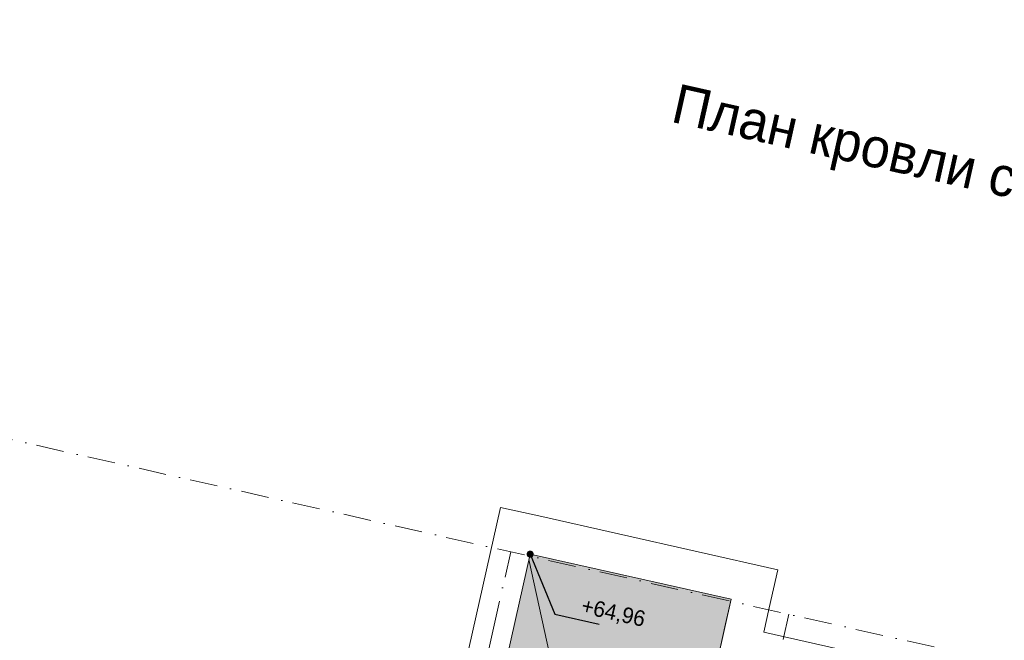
# Model space of a CAD drawing. Header units: millimetres. Extents: x -6990773 to -6682839, y 6117771 to 6220266.
# Tile 95 of 154: x -6961321 to -6948743, y 6151422 to 6159348. Entities that reach past the tile are written whole.
import ezdxf
from ezdxf.enums import TextEntityAlignment as Align

# ---------------------------------------------------------------- set-up
doc = ezdxf.new("R2010")
doc.units = ezdxf.units.MM
doc.header["$MEASUREMENT"] = 0
doc.linetypes.add('Штрихпунктирная', pattern=[670.277762, 352.777767, -176.388884, 0, -141.111112])
for name, color, linetype, lineweight in [('HELP_размеры_Ном._пера__120', 7, 'Continuous', 0), ('АР-Разуклонка кровли_Ном._пера__120', 7, 'Continuous', 0), ('АР-текст_наименование_Ном._пера__1', 7, 'Continuous', 0), ('АР-Чертеж-Оси_Осевые размеры.АР_Ном._пера__120', 7, 'Continuous', 0), ('Кровля_Ном._пера__1', 7, 'Continuous', 0), ('Кровля_Ном._пера__101', 252, 'Continuous', 0), ('Кровля_Ном._пера__120', 7, 'Continuous', 0)]:
    doc.layers.add(name, color=color, linetype=linetype, lineweight=lineweight)
doc.layers.add('АР-Чертеж-Оси_Осевые размеры.АР', color=7, linetype='Continuous')
doc.layers.add('Кровля', color=7, linetype='Continuous')
doc.styles.add('РЎР“Р•РќР•Р\xa0Р\x98Р\xa0_РЎРўР\x98Р›Р¬_4', font='GOTHIC.TTF')
doc.dimstyles.new('СГЕНЕРИР_СТИЛЬ__7', dxfattribs={"dimtxt": 0.18, "dimasz": 182.4, "dimexe": 0.18, "dimexo": 0.0625, "dimgap": 0, "dimtad": 0, "dimtih": 1, "dimtoh": 1, "dimdec": 4, "dimzin": 0, "dimdsep": 46, "dimcen": 0.09, "dimadec": 0, "dimazin": 0, "dimtfac": 1, "dimtdec": 4, "dimtmove": 0, "dimatfit": 3, "dimldrblk": 'ARROWHEAD_11', "dimfxl": 1, "dimtolj": 1, "dimtzin": 0, "dimarcsym": 0})

# ---------------------------------------------------------------- blocks, each defined once
blk = doc.blocks.new('Стена_87_1', base_point=(-6954800, 6152522))
at = {"layer": 'Кровля_Ном._пера__1', "color": 7, "linetype": 'Continuous', "lineweight": 0, "flags": 128}
for points in [[(-6955178, 6153119), (-6958895, 6136572)], [(-6955178, 6153119), (-6954690, 6153010)], [(-6958297, 6136950), (-6954800, 6152522)]]:
    blk.add_lwpolyline(points, dxfattribs=at)
blk = doc.blocks.new('Стена_88_1', base_point=(-6954800, 6152522))
at = {"layer": 'Кровля_Ном._пера__1', "color": 7, "linetype": 'Continuous', "lineweight": 0, "flags": 128}
for points in [[(-6951636, 6152324), (-6954690, 6153010)], [(-6954800, 6152522), (-6952234, 6151946)], [(-6951636, 6152324), (-6951746, 6151836)]]:
    blk.add_lwpolyline(points, dxfattribs=at)
blk = doc.blocks.new('Стена_92_1', base_point=(-6952413, 6151146))
at = {"layer": 'Кровля_Ном._пера__1', "color": 7, "linetype": 'Continuous', "lineweight": 0, "flags": 128}
for points in [[(-6952413, 6151146), (-6952304, 6151634)], [(-6948781, 6150842), (-6951816, 6151524)], [(-6952413, 6151146), (-6948891, 6150355)], [(-6948781, 6150842), (-6948891, 6150355)]]:
    blk.add_lwpolyline(points, dxfattribs=at)
blk = doc.blocks.new('Стена_93_1', base_point=(-6952413, 6151146))
at = {"layer": 'Кровля_Ном._пера__1', "color": 7, "linetype": 'Continuous', "lineweight": 0, "flags": 128}
for points in [[(-6952234, 6151946), (-6952304, 6151634)], [(-6951816, 6151524), (-6951746, 6151836)]]:
    blk.add_lwpolyline(points, dxfattribs=at)
blk = doc.blocks.new('Стандартный Маркер Сетки[55]_1', base_point=(-6955049, 6152552))
at = {"layer": 'АР-Чертеж-Оси_Осевые размеры.АР_Ном._пера__120', "color": 7, "linetype": 'Штрихпунктирная', "lineweight": 0}
for q in [(-6955049, 6152552), (-6959831, 6131262)]:
    blk.add_line((-6955268, 6151576), q, dxfattribs=at)
at = {"layer": 'АР-Чертеж-Оси_Осевые размеры.АР_Ном._пера__120', "color": 7, "lineweight": 0, "style": 'РЎР“Р•РќР•Р\xa0Р\x98Р\xa0_РЎРўР\x98Р›Р¬_4'}
blk.add_attdef('AC_MarkerText_1', text='', height=350, rotation=347.3417, dxfattribs=at).set_placement((-6960089, 6129979), align=Align.TOP_CENTER)
blk = doc.blocks.new('Стандартный Маркер Сетки[60]_1', base_point=(-6951497, 6151754))
at = {"layer": 'АР-Чертеж-Оси_Осевые размеры.АР_Ном._пера__120', "color": 7, "linetype": 'Штрихпунктирная', "lineweight": 0}
blk.add_line((-6951717, 6150779), (-6951497, 6151754), dxfattribs=at)
at = {"layer": 'АР-Чертеж-Оси_Осевые размеры.АР_Ном._пера__120', "color": 7, "lineweight": 0, "style": 'РЎР“Р•РќР•Р\xa0Р\x98Р\xa0_РЎРўР\x98Р›Р¬_4'}
blk.add_attdef('AC_MarkerText_1', text='', height=350, rotation=347.3417, dxfattribs=at).set_placement((-6956538, 6129182), align=Align.TOP_CENTER)
blk = doc.blocks.new('Стандартный Маркер Сетки[62]_1', base_point=(-6955049, 6152552))
at = {"layer": 'АР-Чертеж-Оси_Осевые размеры.АР_Ном._пера__120', "color": 7, "linetype": 'Штрихпунктирная', "lineweight": 0}
for q in [(-6955049, 6152552), (-6959831, 6131262)]:
    blk.add_line((-6955268, 6151576), q, dxfattribs=at)
at = {"layer": 'АР-Чертеж-Оси_Осевые размеры.АР_Ном._пера__120', "color": 7, "lineweight": 0, "style": 'РЎР“Р•РќР•Р\xa0Р\x98Р\xa0_РЎРўР\x98Р›Р¬_4'}
blk.add_attdef('AC_MarkerText_1', text='', height=350, rotation=347.3417, dxfattribs=at).set_placement((-6960089, 6129979), align=Align.TOP_CENTER)
blk = doc.blocks.new('Стандартный Маркер Сетки[63]_1', base_point=(-6955049, 6152552))
at = {"layer": 'АР-Чертеж-Оси_Осевые размеры.АР_Ном._пера__120', "color": 7, "linetype": 'Штрихпунктирная', "lineweight": 0}
for q in [(-6955049, 6152552), (-6959831, 6131262)]:
    blk.add_line((-6955268, 6151576), q, dxfattribs=at)
at = {"layer": 'АР-Чертеж-Оси_Осевые размеры.АР_Ном._пера__120', "color": 7, "lineweight": 0, "style": 'РЎР“Р•РќР•Р\xa0Р\x98Р\xa0_РЎРўР\x98Р›Р¬_4'}
blk.add_attdef('AC_MarkerText_1', text='', height=350, rotation=347.3417, dxfattribs=at).set_placement((-6960089, 6129979), align=Align.TOP_CENTER)
blk = doc.blocks.new('Стандартный Маркер Сетки[64]_1', base_point=(-6955049, 6152552))
at = {"layer": 'АР-Чертеж-Оси_Осевые размеры.АР_Ном._пера__120', "color": 7, "linetype": 'Штрихпунктирная', "lineweight": 0}
for q in [(-6955049, 6152552), (-6959831, 6131262)]:
    blk.add_line((-6955268, 6151576), q, dxfattribs=at)
at = {"layer": 'АР-Чертеж-Оси_Осевые размеры.АР_Ном._пера__120', "color": 7, "lineweight": 0, "style": 'РЎР“Р•РќР•Р\xa0Р\x98Р\xa0_РЎРўР\x98Р›Р¬_4'}
blk.add_attdef('AC_MarkerText_1', text='', height=350, rotation=347.3417, dxfattribs=at).set_placement((-6960089, 6129979), align=Align.TOP_CENTER)
blk = doc.blocks.new('Стандартный Маркер Сетки[67]_1', base_point=(-6955049, 6152552))
at = {"layer": 'АР-Чертеж-Оси_Осевые размеры.АР_Ном._пера__120', "color": 7, "linetype": 'Штрихпунктирная', "lineweight": 0}
for q in [(-6955049, 6152552), (-6959831, 6131262)]:
    blk.add_line((-6955268, 6151576), q, dxfattribs=at)
at = {"layer": 'АР-Чертеж-Оси_Осевые размеры.АР_Ном._пера__120', "color": 7, "lineweight": 0, "style": 'РЎР“Р•РќР•Р\xa0Р\x98Р\xa0_РЎРўР\x98Р›Р¬_4'}
blk.add_attdef('AC_MarkerText_1', text='', height=350, rotation=347.3417, dxfattribs=at).set_placement((-6960089, 6129979), align=Align.TOP_CENTER)
blk = doc.blocks.new('Стандартный Маркер Сетки[72]_1', base_point=(-6951497, 6151754))
at = {"layer": 'АР-Чертеж-Оси_Осевые размеры.АР_Ном._пера__120', "color": 7, "linetype": 'Штрихпунктирная', "lineweight": 0}
blk.add_line((-6951717, 6150779), (-6951497, 6151754), dxfattribs=at)
at = {"layer": 'АР-Чертеж-Оси_Осевые размеры.АР_Ном._пера__120', "color": 7, "lineweight": 0, "style": 'РЎР“Р•РќР•Р\xa0Р\x98Р\xa0_РЎРўР\x98Р›Р¬_4'}
blk.add_attdef('AC_MarkerText_1', text='', height=350, rotation=347.3417, dxfattribs=at).set_placement((-6956538, 6129182), align=Align.TOP_CENTER)
blk = doc.blocks.new('Стандартный Маркер Сетки[74]_1', base_point=(-6955049, 6152552))
at = {"layer": 'АР-Чертеж-Оси_Осевые размеры.АР_Ном._пера__120', "color": 7, "linetype": 'Штрихпунктирная', "lineweight": 0}
for q in [(-6955049, 6152552), (-6959831, 6131262)]:
    blk.add_line((-6955268, 6151576), q, dxfattribs=at)
at = {"layer": 'АР-Чертеж-Оси_Осевые размеры.АР_Ном._пера__120', "color": 7, "lineweight": 0, "style": 'РЎР“Р•РќР•Р\xa0Р\x98Р\xa0_РЎРўР\x98Р›Р¬_4'}
blk.add_attdef('AC_MarkerText_1', text='', height=350, rotation=347.3417, dxfattribs=at).set_placement((-6960089, 6129979), align=Align.TOP_CENTER)
blk = doc.blocks.new('Стандартный Маркер Сетки[75]_1', base_point=(-6955049, 6152552))
at = {"layer": 'АР-Чертеж-Оси_Осевые размеры.АР_Ном._пера__120', "color": 7, "linetype": 'Штрихпунктирная', "lineweight": 0}
for q in [(-6955049, 6152552), (-6959831, 6131262)]:
    blk.add_line((-6955268, 6151576), q, dxfattribs=at)
at = {"layer": 'АР-Чертеж-Оси_Осевые размеры.АР_Ном._пера__120', "color": 7, "lineweight": 0, "style": 'РЎР“Р•РќР•Р\xa0Р\x98Р\xa0_РЎРўР\x98Р›Р¬_4'}
blk.add_attdef('AC_MarkerText_1', text='', height=350, rotation=347.3417, dxfattribs=at).set_placement((-6960089, 6129979), align=Align.TOP_CENTER)
blk = doc.blocks.new('Стандартный Маркер Сетки[76]_1', base_point=(-6955049, 6152552))
at = {"layer": 'АР-Чертеж-Оси_Осевые размеры.АР_Ном._пера__120', "color": 7, "linetype": 'Штрихпунктирная', "lineweight": 0}
for q in [(-6955049, 6152552), (-6959831, 6131262)]:
    blk.add_line((-6955268, 6151576), q, dxfattribs=at)
at = {"layer": 'АР-Чертеж-Оси_Осевые размеры.АР_Ном._пера__120', "color": 7, "lineweight": 0, "style": 'РЎР“Р•РќР•Р\xa0Р\x98Р\xa0_РЎРўР\x98Р›Р¬_4'}
blk.add_attdef('AC_MarkerText_1', text='', height=350, rotation=347.3417, dxfattribs=at).set_placement((-6960089, 6129979), align=Align.TOP_CENTER)
blk = doc.blocks.new('ARROWHEAD_11')
at = {"color": 0, "linetype": 'Continuous', "lineweight": 0}
blk.add_line((0, 0), (-1, 0), dxfattribs=at)
at = {"color": 0, "linetype": 'Continuous', "lineweight": 0, "const_width": 0.25, "flags": 128}
blk.add_lwpolyline([(-0.125, 0, 1), (0.125, 0, 1)], format="xyb", close=True, dxfattribs=at)
blk = doc.blocks.new('Стандартный Маркер Сетки[86]_1', base_point=(-6986282, 6159567))
at = {"layer": 'АР-Чертеж-Оси_Осевые размеры.АР_Ном._пера__120', "color": 7, "linetype": 'Штрихпунктирная', "lineweight": 0}
blk.add_line((-6985306, 6159348), (-6906365, 6141618), dxfattribs=at)
at = {"layer": 'АР-Чертеж-Оси_Осевые размеры.АР_Ном._пера__120', "color": 7, "lineweight": 0, "style": 'РЎР“Р•РќР•Р\xa0Р\x98Р\xa0_РЎРўР\x98Р›Р¬_4'}
for tag, p in [('AC_MarkerText_1_0', (-6986700, 6159857)), ('AC_MarkerText_1_1', (-6904831, 6141470))]:
    blk.add_attdef(tag, text='', height=350, rotation=347.3417, dxfattribs=at).set_placement(p, align=Align.TOP_CENTER)
blk = doc.blocks.new('Стандартный Маркер Сетки[91]_1', base_point=(-6986282, 6159567))
at = {"layer": 'АР-Чертеж-Оси_Осевые размеры.АР_Ном._пера__120', "color": 7, "linetype": 'Штрихпунктирная', "lineweight": 0}
blk.add_line((-6985306, 6159348), (-6906365, 6141618), dxfattribs=at)
at = {"layer": 'АР-Чертеж-Оси_Осевые размеры.АР_Ном._пера__120', "color": 7, "lineweight": 0, "style": 'РЎР“Р•РќР•Р\xa0Р\x98Р\xa0_РЎРўР\x98Р›Р¬_4'}
for tag, p in [('AC_MarkerText_1_0', (-6986700, 6159857)), ('AC_MarkerText_1_1', (-6904831, 6141470))]:
    blk.add_attdef(tag, text='', height=350, rotation=347.3417, dxfattribs=at).set_placement(p, align=Align.TOP_CENTER)
blk = doc.blocks.new('Стандартный Маркер Сетки[95]_1', base_point=(-6986282, 6159567))
at = {"layer": 'АР-Чертеж-Оси_Осевые размеры.АР_Ном._пера__120', "color": 7, "linetype": 'Штрихпунктирная', "lineweight": 0}
blk.add_line((-6985306, 6159348), (-6906365, 6141618), dxfattribs=at)
at = {"layer": 'АР-Чертеж-Оси_Осевые размеры.АР_Ном._пера__120', "color": 7, "lineweight": 0, "style": 'РЎР“Р•РќР•Р\xa0Р\x98Р\xa0_РЎРўР\x98Р›Р¬_4'}
for tag, p in [('AC_MarkerText_1_0', (-6986700, 6159857)), ('AC_MarkerText_1_1', (-6904831, 6141470))]:
    blk.add_attdef(tag, text='', height=350, rotation=347.3417, dxfattribs=at).set_placement(p, align=Align.TOP_CENTER)
blk = doc.blocks.new('Стандартный Маркер Сетки[101]_1', base_point=(-6986282, 6159567))
at = {"layer": 'АР-Чертеж-Оси_Осевые размеры.АР_Ном._пера__120', "color": 7, "linetype": 'Штрихпунктирная', "lineweight": 0}
blk.add_line((-6985306, 6159348), (-6906365, 6141618), dxfattribs=at)
at = {"layer": 'АР-Чертеж-Оси_Осевые размеры.АР_Ном._пера__120', "color": 7, "lineweight": 0, "style": 'РЎР“Р•РќР•Р\xa0Р\x98Р\xa0_РЎРўР\x98Р›Р¬_4'}
for tag, p in [('AC_MarkerText_1_0', (-6986700, 6159857)), ('AC_MarkerText_1_1', (-6904831, 6141470))]:
    blk.add_attdef(tag, text='', height=350, rotation=347.3417, dxfattribs=at).set_placement(p, align=Align.TOP_CENTER)

msp = doc.modelspace()

# ---------------------------------------------------------------- hatches: boundary and pattern name
at = {"layer": 'Кровля_Ном._пера__101', "linetype": 'Continuous', "lineweight": 0}
h = msp.add_hatch(dxfattribs=at)
h.set_pattern_fill('ПЕСОК_0001', color=252, style=0, pattern_type=2)
h.set_pattern_definition([(32.3417, (-6952891.77, 6138227.56), (-120.9696, 191.0468), [0, -150.75, 0, -226.125]), (97.3417, (-6952401.49, 6138117.45), (224.2711, 28.8958), [0, -110.55, 0, -190.95])])
h.paths.add_polyline_path([(-6958297.1, 6136949.8), (-6937251.1, 6132222.9), (-6934085.7, 6146316.9), (-6936671.4, 6146897.7), (-6936905.8, 6145853.7), (-6940350.5, 6146627.4), (-6940458, 6146149), (-6940744.7, 6144872.5), (-6941092.3, 6143324.6), (-6940828, 6143265.3), (-6941771.4, 6139064.9), (-6951075.3, 6141154.5), (-6949771.5, 6146959.5), (-6949249, 6146842.1), (-6948975, 6148061.9), (-6949384.7, 6148153.9), (-6949231.4, 6148836.7), (-6948890.5, 6150354.6), (-6952413.2, 6151145.8), (-6952233.6, 6151945.7), (-6954799.7, 6152522)])

# ---------------------------------------------------------------- linework, layer by layer
at = {"layer": 'АР-Разуклонка кровли_Ном._пера__120', "color": 7, "linetype": 'Continuous', "lineweight": 0}
msp.add_lwpolyline([(-6953459.9, 6146256.3), (-6954815, 6152454)], dxfattribs=at)
at = {"layer": 'Кровля_Ном._пера__120', "color": 7, "linetype": 'Continuous', "lineweight": 0, "flags": 128}
msp.add_lwpolyline([(-6958297.1, 6136949.8), (-6937251.1, 6132222.9), (-6934085.7, 6146316.9), (-6936671.4, 6146897.7), (-6936905.8, 6145853.7), (-6940350.5, 6146627.4), (-6940458, 6146149), (-6940744.7, 6144872.5), (-6941092.3, 6143324.6), (-6940828, 6143265.3), (-6941771.4, 6139064.9), (-6951075.3, 6141154.5), (-6949771.5, 6146959.5), (-6949249, 6146842.1), (-6948975, 6148061.9), (-6949384.7, 6148153.9), (-6949231.4, 6148836.7), (-6948890.5, 6150354.6), (-6952413.2, 6151145.8), (-6952233.6, 6151945.7), (-6954799.7, 6152522)], close=True, dxfattribs=at)

# ---------------------------------------------------------------- block references
at = {"layer": 'АР-Чертеж-Оси_Осевые размеры.АР', "color": 8, "linetype": 'Continuous', "lineweight": 15}
for name, p in [('Стандартный Маркер Сетки[86]_1', (-6986281.9, 6159566.7)), ('Стандартный Маркер Сетки[91]_1', (-6986281.9, 6159566.7)), ('Стандартный Маркер Сетки[95]_1', (-6986281.9, 6159566.7)), ('Стандартный Маркер Сетки[101]_1', (-6986281.9, 6159566.7)), ('Стандартный Маркер Сетки[55]_1', (-6955049, 6152552)), ('Стандартный Маркер Сетки[62]_1', (-6955049, 6152552)), ('Стандартный Маркер Сетки[63]_1', (-6955049, 6152552)), ('Стандартный Маркер Сетки[64]_1', (-6955049, 6152552)), ('Стандартный Маркер Сетки[67]_1', (-6955049, 6152552)), ('Стандартный Маркер Сетки[74]_1', (-6955049, 6152552)), ('Стандартный Маркер Сетки[75]_1', (-6955049, 6152552)), ('Стандартный Маркер Сетки[76]_1', (-6955049, 6152552)), ('Стандартный Маркер Сетки[60]_1', (-6951497.5, 6151754.4)), ('Стандартный Маркер Сетки[72]_1', (-6951497.5, 6151754.4))]:
    msp.add_blockref(name, p, dxfattribs=at)
at = {"layer": 'Кровля', "color": 7, "lineweight": 0}
for name, p in [('Стена_87_1', (-6954799.7, 6152522)), ('Стена_88_1', (-6954799.7, 6152522)), ('Стена_93_1', (-6952413.2, 6151145.8)), ('Стена_92_1', (-6952413.2, 6151145.8))]:
    msp.add_blockref(name, p, dxfattribs=at)

# ---------------------------------------------------------------- texts
at = {"layer": 'HELP_размеры_Ном._пера__120', "color": 7, "linetype": 'Continuous', "lineweight": 0, "insert": (-6953363.7, 6151556.8), "char_height": 200, "attachment_point": 9, "rotation": 347.34172, "style": 'РЎР“Р•РќР•Р\xa0Р\x98Р\xa0_РЎРўР\x98Р›Р¬_4'}
msp.add_mtext('\\A1;{\\pqr;\\fCentury Gothic|b0|i0|c204|p0;\\W1.000000;+64,96}', dxfattribs=at)
at = {"layer": 'АР-текст_наименование_Ном._пера__1', "color": 7, "linetype": 'Continuous', "lineweight": 0, "insert": (-6943521.4, 6155635.1), "char_height": 500, "attachment_point": 5, "rotation": 347.34238, "line_spacing_factor": 1.072084, "style": 'РЎР“Р•РќР•Р\xa0Р\x98Р\xa0_РЎРўР\x98Р›Р¬_4'}
msp.add_mtext('\\A1;{\\pqc;\\fCentury Gothic|b0|i0|c204|p0;\\W1.000000;План кровли с машинным отделением на отм. +64.58 (М1:200)\\P\\pqc;\\fCentury Gothic|b0|i0|c204|p0;\\W1.000000;Корпус 2}', dxfattribs=at)

# ---------------------------------------------------------------- leaders
at = {"layer": 'HELP_размеры_Ном._пера__120', "color": 7, "linetype": 'Continuous', "lineweight": 0, "annotation_type": 0, "has_hookline": 1, "hookline_direction": 0, "text_width": 835.2, "horizontal_direction": (0.975694, -0.219136, 0)}
msp.add_leader([(-6954799.7, 6152522), (-6954486.5, 6151754.9), (-6953919.3, 6151627.5)], dimstyle='СГЕНЕРИР_СТИЛЬ__7', dxfattribs=at)

doc.saveas('drawing.dxf')
